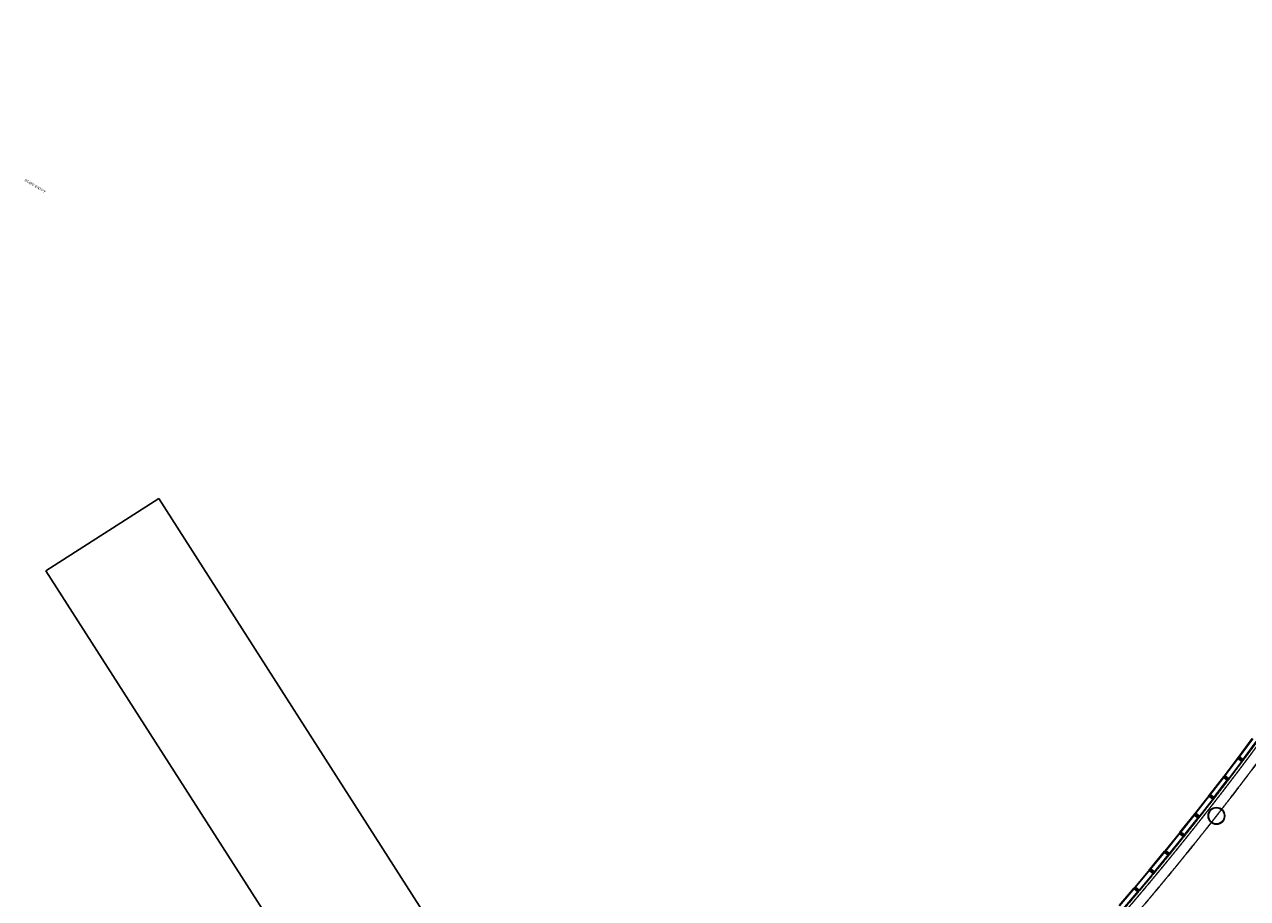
# Model space of a CAD drawing. Header units: millimetres. Extents: x 98667 to 994031, y -2704 to 533009.
# Tile 182 of 256: x 529753 to 603015, y 378778 to 431122. Entities that reach past the tile are written whole.
import ezdxf

# ---------------------------------------------------------------- set-up
doc = ezdxf.new("R2010")
doc.units = ezdxf.units.MM
for name, pattern in [('AP03000E0$0$CENTER', [50.8, 31.75, -6.35, 6.35, -6.35]), ('AP03000E0$0$HIDDEN', [9.525, 6.35, -3.175]), ('AP03000E0$0$HIDDENX2', [19.05, 12.7, -6.35]), ('sp00000g0$0$CENTER', [50.8, 31.75, -6.35, 6.35, -6.35])]:
    doc.linetypes.add(name, pattern=pattern)
for name, color, linetype in [('A-COL ENCLOUSER INNER', 1, 'Continuous'), ('A-COL ENCLOUSER OUTER', 6, 'Continuous'), ('A-XREF', 7, 'Continuous'), ('sp00000g0$0$S-GRID', 1, 'sp00000g0$0$CENTER')]:
    doc.layers.add(name, color=color, linetype=linetype)
for name, color, linetype, lineweight in [('AP03000E0$0$A-FLOR-EDGE', 1, 'AP03000E0$0$HIDDENX2', 15), ('AP03000E0$0$A-GLAZ-FULL-EXTR', 2, 'Continuous', 20), ('AP03000E0$0$A-GLAZ-MULL-EXTR', 3, 'Continuous', 35), ('AP03000E0$0$A-WALL-FNSH', 1, 'Continuous', 15)]:
    doc.layers.add(name, color=color, linetype=linetype, lineweight=lineweight)
doc.layers.add('AP03000E0$0$A-Slab Edge Guide', color=55, linetype='Continuous', lineweight=15, plot=False)
doc.styles.get("Standard").update_dxf_attribs({"font": 'arial.ttf'})

msp = doc.modelspace()

# ---------------------------------------------------------------- linework, layer by layer
at = {"color": 251, "linetype": 'AP03000E0$0$CENTER'}
for p, q in [((602698, 387055), (602458, 387235)), ((601835, 385916), (601596, 386098)), ((600963, 384785), (600726, 384969)), ((600082, 383660), (599847, 383846)), ((599192, 382542), (598959, 382730)), ((598294, 381432), (598061, 381622)), ((597387, 380329), (597156, 380520)), ((596470, 379232), (596241, 379426))]:
    msp.add_line(p, q, dxfattribs=at)
at = {"layer": 'A-COL ENCLOUSER INNER', "color": 251}
for radius in [494, 485]:
    msp.add_circle((601153, 383729), radius, dxfattribs=at)
at = {"layer": 'A-COL ENCLOUSER OUTER', "color": 251}
msp.add_circle((601153, 383729), 500, dxfattribs=at)
at = {"layer": 'A-XREF', "color": 251}
for p, q in [((531024, 398411), (537797, 402743)), ((537797, 402743), (568936, 354052)), ((550245, 368426), (531024, 398411))]:
    msp.add_line(p, q, dxfattribs=at)
at = {"layer": 'AP03000E0$0$A-FLOR-EDGE', "color": 251, "linetype": 'AP03000E0$0$HIDDEN'}
msp.add_arc((459073, 495000), 179716, 311, 11.47253, dxfattribs=at)
at = {"layer": 'AP03000E0$0$A-GLAZ-FULL-EXTR', "color": 251}
for p, q in [((602468, 387249), (603300, 388364)), ((603309, 388357), (602478, 387242)), ((602488, 387235), (603319, 388350)), ((603324, 388347), (602492, 387231)), ((602709, 387070), (603540, 388185)), ((602447, 387221), (601607, 386112)), ((601617, 386105), (602457, 387214)), ((602466, 387207), (601626, 386098)), ((601631, 386094), (602471, 387203)), ((602686, 387040), (601846, 385931)), ((602446, 387199), (602455, 387192)), ((602457, 387214), (602447, 387221)), ((602452, 387202), (602448, 387198)), ((602448, 387198), (602453, 387194)), ((602457, 387214), (602450, 387204)), ((602450, 387204), (602459, 387197)), ((602457, 387199), (602452, 387202)), ((602453, 387194), (602457, 387199)), ((602466, 387207), (602457, 387214)), ((602459, 387197), (602466, 387207)), ((602471, 387203), (602466, 387207)), ((602478, 387242), (602468, 387249)), ((602478, 387242), (602485, 387252)), ((602488, 387235), (602478, 387242)), ((602485, 387252), (602495, 387244)), ((602487, 387250), (602491, 387255)), ((602492, 387246), (602487, 387250)), ((602495, 387244), (602488, 387235)), ((602492, 387231), (602488, 387235)), ((602489, 387256), (602498, 387249)), ((602491, 387255), (602496, 387251)), ((602496, 387251), (602492, 387246)), ((601607, 386112), (601617, 386105)), ((601617, 386105), (601624, 386115)), ((601626, 386098), (601617, 386105)), ((601624, 386115), (601633, 386107)), ((601626, 386113), (601630, 386118)), ((601631, 386109), (601626, 386113)), ((601633, 386107), (601626, 386098)), ((601626, 386098), (601631, 386094)), ((601627, 386119), (601637, 386112)), ((601630, 386118), (601635, 386114)), ((601635, 386114), (601631, 386109)), ((600737, 384983), (601586, 386085)), ((601595, 386077), (600746, 384975)), ((600756, 384968), (601605, 386070)), ((601610, 386066), (600761, 384964)), ((600974, 384799), (601823, 385901)), ((601584, 386063), (601594, 386056)), ((601586, 386085), (601595, 386077)), ((601590, 386066), (601587, 386061)), ((601587, 386061), (601591, 386057)), ((601595, 386077), (601588, 386068)), ((601588, 386068), (601597, 386060)), ((601595, 386062), (601590, 386066)), ((601591, 386057), (601595, 386062)), ((601605, 386070), (601595, 386077)), ((601597, 386060), (601605, 386070)), ((601605, 386070), (601610, 386066)), ((600715, 384955), (599858, 383860)), ((599867, 383852), (600725, 384947)), ((600734, 384940), (599876, 383845)), ((599881, 383841), (600739, 384936)), ((600951, 384770), (600094, 383675)), ((600714, 384933), (600723, 384926)), ((600725, 384947), (600715, 384955)), ((600720, 384936), (600716, 384931)), ((600716, 384931), (600721, 384928)), ((600725, 384947), (600717, 384938)), ((600717, 384938), (600727, 384931)), ((600724, 384932), (600720, 384936)), ((600721, 384928), (600724, 384932)), ((600734, 384940), (600725, 384947)), ((600727, 384931), (600734, 384940)), ((600739, 384936), (600734, 384940)), ((600746, 384975), (600737, 384983)), ((600746, 384975), (600754, 384985)), ((600756, 384968), (600746, 384975)), ((600754, 384985), (600763, 384977)), ((600756, 384983), (600760, 384988)), ((600761, 384979), (600756, 384983)), ((600763, 384977), (600756, 384968)), ((600761, 384964), (600756, 384968)), ((600757, 384989), (600767, 384982)), ((600760, 384988), (600764, 384984)), ((600764, 384984), (600761, 384979)), ((598969, 382744), (599836, 383832)), ((599845, 383825), (598979, 382736)), ((598988, 382729), (599855, 383817)), ((599859, 383814), (598993, 382725)), ((599204, 382557), (600071, 383645)), ((599834, 383811), (599843, 383803)), ((599836, 383832), (599845, 383825)), ((599840, 383813), (599836, 383809)), ((599836, 383809), (599841, 383805)), ((599845, 383825), (599838, 383815)), ((599838, 383815), (599847, 383808)), ((599845, 383810), (599840, 383813)), ((599841, 383805), (599845, 383810)), ((599855, 383817), (599845, 383825)), ((599847, 383808), (599855, 383817)), ((599855, 383817), (599859, 383814)), ((599858, 383860), (599867, 383852)), ((599867, 383852), (599874, 383862)), ((599876, 383845), (599867, 383852)), ((599874, 383862), (599884, 383854)), ((599884, 383854), (599876, 383845)), ((599876, 383845), (599881, 383841)), ((599877, 383860), (599880, 383865)), ((599882, 383856), (599877, 383860)), ((599878, 383866), (599888, 383859)), ((599880, 383865), (599885, 383861)), ((599885, 383861), (599882, 383856)), ((598948, 382717), (598073, 381635)), ((598082, 381628), (598957, 382709)), ((598966, 382701), (598091, 381620)), ((598096, 381616), (598971, 382698)), ((599181, 382528), (598306, 381446)), ((598946, 382695), (598955, 382687)), ((598957, 382709), (598948, 382717)), ((598952, 382698), (598948, 382693)), ((598948, 382693), (598953, 382689)), ((598957, 382709), (598949, 382700)), ((598949, 382700), (598959, 382692)), ((598956, 382694), (598952, 382698)), ((598953, 382689), (598956, 382694)), ((598966, 382701), (598957, 382709)), ((598959, 382692), (598966, 382701)), ((598971, 382698), (598966, 382701)), ((598979, 382736), (598969, 382744)), ((598979, 382736), (598986, 382746)), ((598988, 382729), (598979, 382736)), ((598986, 382746), (598996, 382738)), ((598996, 382738), (598988, 382729)), ((598993, 382725), (598988, 382729)), ((598989, 382744), (598992, 382749)), ((598993, 382740), (598989, 382744)), ((598990, 382750), (598999, 382743)), ((598992, 382749), (598997, 382745)), ((598997, 382745), (598993, 382740)), ((597167, 380534), (598050, 381608)), ((598060, 381600), (597176, 380526)), ((597185, 380518), (598069, 381593)), ((598074, 381589), (597190, 380514)), ((597398, 380343), (598282, 381417)), ((598048, 381586), (598057, 381579)), ((598050, 381608), (598060, 381600)), ((598054, 381589), (598051, 381585)), ((598051, 381585), (598055, 381581)), ((598060, 381600), (598052, 381591)), ((598052, 381591), (598061, 381583)), ((598059, 381585), (598054, 381589)), ((598055, 381581), (598059, 381585)), ((598069, 381593), (598060, 381600)), ((598061, 381583), (598069, 381593)), ((598069, 381593), (598074, 381589)), ((598073, 381635), (598082, 381628)), ((598082, 381628), (598089, 381637)), ((598091, 381620), (598082, 381628)), ((598089, 381637), (598099, 381629)), ((598099, 381629), (598091, 381620)), ((598091, 381620), (598096, 381616)), ((598092, 381635), (598095, 381640)), ((598096, 381631), (598092, 381635)), ((598093, 381642), (598102, 381634)), ((598095, 381640), (598100, 381636)), ((598100, 381636), (598096, 381631)), ((597144, 380507), (596252, 379439)), ((596262, 379431), (597154, 380499)), ((597163, 380491), (596271, 379424)), ((596275, 379420), (597167, 380487)), ((597375, 380314), (596482, 379247)), ((597142, 380485), (597151, 380477)), ((597154, 380499), (597144, 380507)), ((597148, 380488), (597144, 380483)), ((597144, 380483), (597149, 380479)), ((597154, 380499), (597146, 380490)), ((597146, 380490), (597155, 380482)), ((597153, 380484), (597148, 380488)), ((597149, 380479), (597153, 380484)), ((597163, 380491), (597154, 380499)), ((597155, 380482), (597163, 380491)), ((597167, 380487), (597163, 380491)), ((597176, 380526), (597167, 380534)), ((597176, 380526), (597184, 380535)), ((597185, 380518), (597176, 380526)), ((597184, 380535), (597193, 380528)), ((597193, 380528), (597185, 380518)), ((597190, 380514), (597185, 380518)), ((597186, 380533), (597190, 380538)), ((597191, 380529), (597186, 380533)), ((597187, 380540), (597197, 380532)), ((597190, 380538), (597194, 380534)), ((597194, 380534), (597191, 380529)), ((595329, 378352), (596230, 379412)), ((596239, 379405), (595338, 378344)), ((595347, 378337), (596248, 379397)), ((596253, 379393), (595352, 378333)), ((595558, 378158), (596458, 379218)), ((596227, 379391), (596236, 379383)), ((596230, 379412), (596239, 379405)), ((596233, 379394), (596230, 379389)), ((596230, 379389), (596234, 379385)), ((596239, 379405), (596231, 379395)), ((596231, 379395), (596240, 379388)), ((596238, 379390), (596233, 379394)), ((596234, 379385), (596238, 379390)), ((596248, 379397), (596239, 379405)), ((596240, 379388), (596248, 379397)), ((596248, 379397), (596253, 379393)), ((596252, 379439), (596262, 379431)), ((596262, 379431), (596269, 379441)), ((596271, 379424), (596262, 379431)), ((596269, 379441), (596278, 379433)), ((596278, 379433), (596271, 379424)), ((596271, 379424), (596275, 379420)), ((596272, 379439), (596275, 379443)), ((596276, 379435), (596272, 379439)), ((596273, 379445), (596282, 379438)), ((596275, 379443), (596280, 379440)), ((596280, 379440), (596276, 379435))]:
    msp.add_line(p, q, dxfattribs=at)
at = {"layer": 'AP03000E0$0$A-GLAZ-FULL-EXTR', "color": 251, "linetype": 'Continuous'}
for p, q in [((602457, 387214), (602450, 387204)), ((602451, 387206), (602461, 387199)), ((602460, 387212), (602452, 387202)), ((602453, 387209), (602463, 387202)), ((602455, 387211), (602464, 387204)), ((602462, 387210), (602455, 387200)), ((602465, 387208), (602458, 387198)), ((602479, 387243), (602494, 387243)), ((602481, 387246), (602492, 387246)), ((602481, 387240), (602481, 387246)), ((602481, 387240), (602491, 387240)), ((602483, 387249), (602488, 387249)), ((602484, 387237), (602484, 387250)), ((602485, 387237), (602489, 387237)), ((602487, 387235), (602487, 387250)), ((602490, 387239), (602490, 387248)), ((602494, 387243), (602494, 387245)), ((601617, 386106), (601626, 386098)), ((601625, 386114), (601618, 386104)), ((601619, 386108), (601628, 386101)), ((601628, 386112), (601621, 386102)), ((601621, 386111), (601630, 386103)), ((601623, 386113), (601632, 386106)), ((601630, 386110), (601623, 386100)), ((601633, 386108), (601626, 386098)), ((601589, 386069), (601604, 386069)), ((601590, 386066), (601590, 386071)), ((601591, 386072), (601602, 386072)), ((601591, 386066), (601601, 386065)), ((601593, 386064), (601593, 386075)), ((601594, 386075), (601598, 386075)), ((601595, 386062), (601599, 386062)), ((601597, 386061), (601597, 386076)), ((601600, 386063), (601600, 386074)), ((601603, 386067), (601603, 386071)), ((600718, 384939), (600727, 384931)), ((600726, 384947), (600719, 384937)), ((600720, 384941), (600729, 384934)), ((600728, 384945), (600721, 384935)), ((600722, 384944), (600731, 384936)), ((600724, 384946), (600733, 384939)), ((600731, 384943), (600724, 384933)), ((600733, 384941), (600726, 384931)), ((600747, 384977), (600763, 384977)), ((600748, 384974), (600748, 384977)), ((600748, 384974), (600760, 384974)), ((600750, 384980), (600760, 384980)), ((600751, 384972), (600751, 384981)), ((600752, 384983), (600756, 384983)), ((600753, 384970), (600758, 384970)), ((600754, 384969), (600754, 384984)), ((600757, 384970), (600757, 384982)), ((600760, 384974), (600760, 384980)), ((599838, 383815), (599853, 383815)), ((599838, 383815), (599838, 383815)), ((599840, 383818), (599853, 383818)), ((599841, 383813), (599841, 383820)), ((599842, 383812), (599850, 383812)), ((599843, 383822), (599849, 383822)), ((599844, 383810), (599844, 383824)), ((599846, 383809), (599848, 383809)), ((599847, 383808), (599847, 383823)), ((599851, 383812), (599851, 383820)), ((599854, 383816), (599854, 383818)), ((599868, 383854), (599878, 383847)), ((599877, 383860), (599869, 383851)), ((599870, 383856), (599880, 383849)), ((599872, 383859), (599882, 383852)), ((599879, 383858), (599872, 383849)), ((599874, 383861), (599884, 383854)), ((599882, 383856), (599874, 383847)), ((598957, 382709), (598950, 382699)), ((598950, 382700), (598959, 382693)), ((598960, 382707), (598952, 382697)), ((598952, 382703), (598961, 382695)), ((598954, 382705), (598963, 382698)), ((598962, 382705), (598955, 382695)), ((598956, 382708), (598965, 382700)), ((598965, 382703), (598957, 382693)), ((598979, 382736), (598979, 382737)), ((598979, 382736), (598994, 382736)), ((598981, 382739), (598995, 382739)), ((598983, 382733), (598983, 382741)), ((598983, 382733), (598991, 382733)), ((598984, 382742), (598991, 382742)), ((598986, 382746), (598987, 382746)), ((598986, 382731), (598986, 382745)), ((598987, 382730), (598989, 382730)), ((598989, 382730), (598989, 382744)), ((598992, 382734), (598992, 382741)), ((598995, 382738), (598995, 382739)), ((598053, 381591), (598067, 381590)), ((598054, 381594), (598068, 381594)), ((598054, 381589), (598054, 381593)), ((598057, 381597), (598064, 381597)), ((598057, 381587), (598057, 381597)), ((598057, 381587), (598064, 381587)), ((598059, 381600), (598060, 381600)), ((598060, 381584), (598060, 381600)), ((598060, 381584), (598062, 381584)), ((598063, 381586), (598064, 381597)), ((598067, 381590), (598067, 381595)), ((598091, 381636), (598083, 381626)), ((598083, 381629), (598092, 381622)), ((598085, 381632), (598094, 381624)), ((598093, 381634), (598086, 381624)), ((598087, 381634), (598096, 381626)), ((598096, 381632), (598088, 381622)), ((598089, 381636), (598098, 381629)), ((598098, 381630), (598091, 381620)), ((597156, 380497), (597148, 380488)), ((597148, 380492), (597157, 380484)), ((597158, 380495), (597150, 380486)), ((597150, 380494), (597159, 380487)), ((597152, 380497), (597161, 380489)), ((597161, 380493), (597153, 380484)), ((597176, 380525), (597176, 380526)), ((597177, 380527), (597193, 380527)), ((597178, 380524), (597190, 380524)), ((597180, 380530), (597189, 380530)), ((597180, 380523), (597180, 380530)), ((597182, 380534), (597186, 380534)), ((597182, 380521), (597187, 380521)), ((597183, 380520), (597183, 380534)), ((597186, 380519), (597186, 380533)), ((597189, 380523), (597189, 380531)), ((597192, 380527), (597192, 380528)), ((596232, 379395), (596232, 379397)), ((596232, 379394), (596246, 379394)), ((596233, 379398), (596247, 379398)), ((596235, 379392), (596235, 379400)), ((596236, 379401), (596243, 379401)), ((596236, 379391), (596243, 379391)), ((596238, 379404), (596240, 379404)), ((596238, 379389), (596238, 379404)), ((596240, 379388), (596241, 379388)), ((596242, 379389), (596242, 379402)), ((596245, 379393), (596245, 379400)), ((596248, 379397), (596248, 379397)), ((596270, 379440), (596262, 379431)), ((596262, 379432), (596271, 379424)), ((596264, 379435), (596273, 379427)), ((596272, 379438), (596265, 379429)), ((596266, 379437), (596275, 379429)), ((596275, 379436), (596267, 379427)), ((596268, 379439), (596277, 379432)), ((596277, 379434), (596269, 379425))]:
    msp.add_line(p, q, dxfattribs=at)
at = {"layer": 'AP03000E0$0$A-GLAZ-MULL-EXTR', "color": 251}
for p, q in [((602462, 387191), (602446, 387169)), ((602446, 387169), (602453, 387170)), ((602450, 387225), (602453, 387229)), ((602478, 387204), (602450, 387225)), ((602453, 387229), (602485, 387205)), ((602453, 387170), (602478, 387204)), ((602453, 387170), (602466, 387188)), ((602457, 387167), (602453, 387170)), ((602665, 387011), (602457, 387167)), ((602482, 387201), (602458, 387169)), ((602458, 387169), (602504, 387135)), ((602462, 387241), (602465, 387245)), ((602494, 387217), (602462, 387241)), ((602466, 387188), (602462, 387191)), ((602465, 387245), (602493, 387224)), ((602472, 387187), (602494, 387217)), ((602474, 387186), (602472, 387187)), ((602500, 387219), (602474, 387186)), ((602485, 387205), (602482, 387201)), ((602493, 387224), (602519, 387258)), ((602521, 387253), (602497, 387221)), ((602497, 387221), (602500, 387219)), ((602501, 387243), (602518, 387265)), ((602505, 387240), (602501, 387243)), ((602504, 387135), (602664, 387015)), ((602519, 387258), (602505, 387240)), ((602518, 387265), (602519, 387258)), ((602519, 387258), (602523, 387255)), ((602567, 387218), (602521, 387253)), ((602523, 387255), (602731, 387099)), ((602726, 387098), (602567, 387218)), ((602664, 387015), (602689, 387049)), ((602692, 387047), (602665, 387011)), ((602674, 387033), (602699, 387066)), ((602676, 387031), (602674, 387033)), ((602698, 387061), (602676, 387031)), ((602689, 387049), (602692, 387047)), ((602701, 387059), (602698, 387061)), ((602699, 387066), (602701, 387065)), ((602731, 387099), (602701, 387059)), ((602701, 387065), (602726, 387098)), ((601592, 386092), (601589, 386089)), ((601624, 386068), (601592, 386092)), ((601604, 386108), (601601, 386104)), ((601601, 386104), (601633, 386080)), ((601632, 386087), (601604, 386108)), ((601623, 386062), (601648, 386096)), ((601646, 386098), (601624, 386068)), ((601658, 386121), (601632, 386087)), ((601636, 386084), (601660, 386115)), ((601640, 386106), (601657, 386128)), ((601644, 386103), (601640, 386106)), ((601658, 386121), (601644, 386103)), ((601648, 386096), (601646, 386098)), ((601657, 386128), (601658, 386121)), ((601662, 386118), (601658, 386121)), ((601660, 386115), (601705, 386081)), ((601868, 385960), (601662, 386118)), ((601601, 386054), (601584, 386033)), ((601584, 386033), (601591, 386033)), ((601589, 386089), (601617, 386067)), ((601617, 386067), (601591, 386033)), ((601591, 386033), (601604, 386051)), ((601591, 386033), (601595, 386030)), ((601595, 386030), (601801, 385873)), ((601597, 386033), (601621, 386064)), ((601642, 385998), (601597, 386033)), ((601604, 386051), (601601, 386054)), ((601621, 386064), (601623, 386062)), ((601633, 386080), (601636, 386084)), ((601801, 385877), (601642, 385998)), ((601705, 386081), (601864, 385959)), ((601801, 385873), (601832, 385912)), ((601826, 385910), (601801, 385877)), ((601849, 385945), (601824, 385912)), ((601824, 385912), (601826, 385910)), ((601829, 385914), (601852, 385944)), ((601832, 385912), (601829, 385914)), ((601864, 385959), (601838, 385926)), ((601838, 385926), (601841, 385924)), ((601841, 385924), (601868, 385960)), ((601852, 385944), (601849, 385945)), ((600730, 384925), (600713, 384903)), ((600713, 384903), (600720, 384904)), ((600721, 384963), (600718, 384959)), ((600718, 384959), (600746, 384937)), ((600746, 384937), (600720, 384904)), ((600720, 384904), (600734, 384922)), ((600720, 384904), (600724, 384901)), ((600753, 384938), (600721, 384963)), ((600724, 384901), (600929, 384741)), ((600726, 384903), (600750, 384934)), ((600771, 384868), (600726, 384903)), ((600734, 384922), (600730, 384925)), ((600734, 384979), (600731, 384975)), ((600731, 384975), (600762, 384950)), ((600761, 384957), (600734, 384979)), ((600750, 384934), (600752, 384932)), ((600752, 384932), (600778, 384966)), ((600776, 384967), (600753, 384938)), ((600787, 384991), (600761, 384957)), ((600762, 384950), (600765, 384954)), ((600765, 384954), (600790, 384985)), ((600770, 384976), (600787, 384998)), ((600774, 384973), (600770, 384976)), ((600929, 384745), (600771, 384868)), ((600787, 384991), (600774, 384973)), ((600778, 384966), (600776, 384967)), ((600787, 384998), (600787, 384991)), ((600791, 384988), (600787, 384991)), ((600790, 384985), (600835, 384950)), ((600997, 384828), (600791, 384988)), ((600835, 384950), (600992, 384828)), ((600929, 384741), (600960, 384781)), ((600954, 384779), (600929, 384745)), ((600978, 384814), (600952, 384780)), ((600952, 384780), (600954, 384779)), ((600958, 384783), (600980, 384812)), ((600960, 384781), (600958, 384783)), ((600992, 384828), (600967, 384794)), ((600967, 384794), (600969, 384793)), ((600969, 384793), (600997, 384828)), ((600980, 384812), (600978, 384814)), ((599850, 383802), (599833, 383780)), ((599833, 383780), (599840, 383781)), ((599839, 383836), (599842, 383840)), ((599866, 383814), (599839, 383836)), ((599840, 383781), (599866, 383814)), ((599840, 383781), (599854, 383799)), ((599844, 383778), (599840, 383781)), ((599842, 383840), (599873, 383815)), ((600048, 383617), (599844, 383778)), ((599870, 383811), (599846, 383780)), ((599846, 383780), (599891, 383745)), ((599854, 383799), (599850, 383802)), ((599851, 383852), (599854, 383856)), ((599883, 383827), (599851, 383852)), ((599854, 383856), (599882, 383834)), ((599860, 383798), (599883, 383827)), ((599862, 383796), (599860, 383798)), ((599888, 383829), (599862, 383796)), ((599873, 383815), (599870, 383811)), ((599882, 383834), (599908, 383867)), ((599910, 383862), (599886, 383831)), ((599886, 383831), (599888, 383829)), ((599890, 383853), (599907, 383874)), ((599894, 383850), (599890, 383853)), ((599891, 383745), (600048, 383621)), ((599908, 383867), (599894, 383850)), ((599907, 383874), (599908, 383867)), ((599908, 383867), (599912, 383864)), ((599955, 383827), (599910, 383862)), ((599912, 383864), (600116, 383703)), ((600112, 383703), (599955, 383827)), ((600048, 383621), (600074, 383654)), ((600076, 383652), (600048, 383617)), ((600058, 383639), (600084, 383672)), ((600060, 383637), (600058, 383639)), ((600083, 383666), (600060, 383637)), ((600074, 383654), (600076, 383652)), ((600085, 383664), (600083, 383666)), ((600084, 383672), (600086, 383670)), ((600116, 383703), (600085, 383664)), ((600086, 383670), (600112, 383703)), ((598962, 382686), (598944, 382665)), ((598944, 382665), (598951, 382665)), ((598954, 382724), (598951, 382720)), ((598951, 382720), (598978, 382699)), ((598978, 382699), (598951, 382665)), ((598951, 382665), (598965, 382683)), ((598951, 382665), (598955, 382662)), ((598985, 382699), (598954, 382724)), ((598955, 382662), (599158, 382500)), ((598957, 382665), (598982, 382695)), ((599002, 382629), (598957, 382665)), ((598965, 382683), (598962, 382686)), ((598966, 382740), (598963, 382736)), ((598963, 382736), (598994, 382711)), ((598994, 382718), (598966, 382740)), ((598982, 382695), (598984, 382694)), ((598984, 382694), (599011, 382726)), ((599008, 382728), (598985, 382699)), ((599020, 382751), (598994, 382718)), ((598994, 382711), (598998, 382715)), ((598998, 382715), (599022, 382746)), ((599002, 382737), (599019, 382758)), ((599006, 382734), (599002, 382737)), ((599158, 382504), (599002, 382629)), ((599020, 382751), (599006, 382734)), ((599011, 382726), (599008, 382728)), ((599019, 382758), (599020, 382751)), ((599024, 382748), (599020, 382751)), ((599022, 382746), (599067, 382710)), ((599227, 382585), (599024, 382748)), ((599067, 382710), (599223, 382585)), ((599158, 382500), (599189, 382538)), ((599184, 382536), (599158, 382504)), ((599208, 382571), (599182, 382538)), ((599182, 382538), (599184, 382536)), ((599187, 382540), (599210, 382569)), ((599189, 382538), (599187, 382540)), ((599223, 382585), (599196, 382552)), ((599196, 382552), (599199, 382550)), ((599199, 382550), (599227, 382585)), ((599210, 382569), (599208, 382571)), ((598064, 381577), (598047, 381556)), ((598047, 381556), (598054, 381557)), ((598057, 381616), (598054, 381612)), ((598054, 381612), (598081, 381590)), ((598081, 381590), (598054, 381557)), ((598054, 381557), (598068, 381574)), ((598054, 381557), (598058, 381554)), ((598088, 381590), (598057, 381616)), ((598058, 381554), (598259, 381389)), ((598060, 381556), (598085, 381587)), ((598104, 381520), (598060, 381556)), ((598068, 381574), (598064, 381577)), ((598069, 381631), (598066, 381627)), ((598066, 381627), (598097, 381602)), ((598096, 381609), (598069, 381631)), ((598085, 381587), (598087, 381585)), ((598087, 381585), (598113, 381617)), ((598111, 381619), (598088, 381590)), ((598123, 381642), (598096, 381609)), ((598097, 381602), (598100, 381606)), ((598100, 381606), (598125, 381637)), ((598259, 381393), (598104, 381520)), ((598105, 381628), (598123, 381649)), ((598109, 381625), (598105, 381628)), ((598123, 381642), (598109, 381625)), ((598113, 381617), (598111, 381619)), ((598123, 381649), (598123, 381642)), ((598127, 381639), (598123, 381642)), ((598125, 381637), (598169, 381600)), ((598329, 381475), (598127, 381639)), ((598169, 381600), (598324, 381474)), ((598259, 381389), (598291, 381428)), ((598285, 381426), (598259, 381393)), ((598309, 381460), (598283, 381428)), ((598283, 381428), (598285, 381426)), ((598288, 381430), (598312, 381459)), ((598291, 381428), (598288, 381430)), ((598324, 381474), (598298, 381442)), ((598298, 381442), (598300, 381440)), ((598300, 381440), (598329, 381475)), ((598312, 381459), (598309, 381460)), ((597158, 380476), (597140, 380455)), ((597140, 380455), (597147, 380455)), ((597147, 380455), (597175, 380488)), ((597147, 380455), (597162, 380473)), ((597151, 380452), (597147, 380455)), ((597148, 380510), (597151, 380514)), ((597175, 380488), (597148, 380510)), ((597151, 380514), (597182, 380489)), ((597351, 380286), (597151, 380452)), ((597178, 380485), (597153, 380454)), ((597153, 380454), (597197, 380418)), ((597162, 380473), (597158, 380476)), ((597160, 380526), (597164, 380530)), ((597191, 380500), (597160, 380526)), ((597164, 380530), (597191, 380507)), ((597168, 380472), (597191, 380500)), ((597170, 380470), (597168, 380472)), ((597197, 380502), (597170, 380470)), ((597182, 380489), (597178, 380485)), ((597191, 380507), (597218, 380540)), ((597220, 380535), (597194, 380504)), ((597194, 380504), (597197, 380502)), ((597197, 380418), (597351, 380290)), ((597199, 380526), (597217, 380547)), ((597203, 380523), (597199, 380526)), ((597218, 380540), (597203, 380523)), ((597217, 380547), (597218, 380540)), ((597218, 380540), (597221, 380537)), ((597263, 380498), (597220, 380535)), ((597221, 380537), (597422, 380371)), ((597417, 380371), (597263, 380498)), ((597351, 380290), (597378, 380323)), ((597380, 380321), (597351, 380286)), ((597362, 380308), (597388, 380340)), ((597364, 380306), (597362, 380308)), ((597387, 380334), (597364, 380306)), ((597378, 380323), (597380, 380321)), ((597390, 380332), (597387, 380334)), ((597388, 380340), (597391, 380338)), ((597422, 380371), (597390, 380332)), ((597391, 380338), (597417, 380371)), ((596243, 379382), (596225, 379361)), ((596225, 379361), (596232, 379361)), ((596232, 379361), (596260, 379394)), ((596232, 379361), (596247, 379378)), ((596236, 379358), (596232, 379361)), ((596233, 379416), (596236, 379420)), ((596260, 379394), (596233, 379416)), ((596236, 379420), (596267, 379394)), ((596435, 379190), (596236, 379358)), ((596264, 379390), (596238, 379360)), ((596238, 379360), (596282, 379324)), ((596247, 379378), (596243, 379382)), ((596246, 379432), (596249, 379435)), ((596276, 379406), (596246, 379432)), ((596249, 379435), (596276, 379413)), ((596253, 379377), (596276, 379406)), ((596255, 379376), (596253, 379377)), ((596282, 379408), (596255, 379376)), ((596267, 379394), (596264, 379390)), ((596276, 379413), (596303, 379445)), ((596305, 379440), (596280, 379410)), ((596280, 379410), (596282, 379408)), ((596282, 379324), (596435, 379195)), ((596285, 379431), (596303, 379452)), ((596289, 379428), (596285, 379431)), ((596303, 379445), (596289, 379428)), ((596303, 379452), (596303, 379445)), ((596303, 379445), (596307, 379442)), ((596349, 379403), (596305, 379440)), ((596307, 379442), (596506, 379275)), ((596502, 379274), (596349, 379403)), ((596435, 379195), (596462, 379227)), ((596464, 379225), (596435, 379190)), ((596445, 379212), (596472, 379244)), ((596448, 379210), (596445, 379212)), ((596471, 379238), (596448, 379210)), ((596462, 379227), (596464, 379225)), ((596474, 379236), (596471, 379238)), ((596472, 379244), (596475, 379242)), ((596506, 379275), (596474, 379236)), ((596475, 379242), (596502, 379274))]:
    msp.add_line(p, q, dxfattribs=at)
at = {"layer": 'AP03000E0$0$A-GLAZ-MULL-EXTR', "color": 251, "linetype": 'Continuous'}
for p, q in [((602463, 387191), (602447, 387169)), ((602447, 387171), (602449, 387170)), ((602449, 387174), (602453, 387171)), ((602465, 387189), (602451, 387170)), ((602451, 387176), (602455, 387173)), ((602453, 387179), (602457, 387176)), ((602455, 387181), (602459, 387178)), ((602457, 387184), (602461, 387181)), ((602459, 387186), (602463, 387183)), ((602461, 387189), (602465, 387186)), ((602518, 387264), (602502, 387242)), ((602503, 387245), (602507, 387242)), ((602504, 387247), (602508, 387244)), ((602519, 387259), (602505, 387241)), ((602506, 387250), (602510, 387247)), ((602508, 387252), (602512, 387249)), ((602510, 387255), (602514, 387252)), ((602512, 387257), (602516, 387254)), ((602514, 387260), (602518, 387257)), ((602516, 387262), (602518, 387261)), ((601640, 386106), (601646, 386106)), ((601642, 386109), (601649, 386109)), ((601642, 386104), (601642, 386109)), ((601645, 386105), (601646, 386113)), ((601645, 386112), (601651, 386112)), ((601647, 386115), (601653, 386115)), ((601649, 386119), (601656, 386118)), ((601649, 386109), (601649, 386117)), ((601652, 386122), (601658, 386122)), ((601652, 386113), (601652, 386122)), ((601654, 386125), (601657, 386125)), ((601655, 386118), (601655, 386126)), ((601584, 386033), (601587, 386033)), ((601585, 386033), (601585, 386034)), ((601587, 386036), (601593, 386036)), ((601588, 386033), (601588, 386038)), ((601589, 386039), (601595, 386039)), ((601591, 386043), (601598, 386043)), ((601591, 386034), (601591, 386042)), ((601594, 386046), (601600, 386046)), ((601594, 386038), (601594, 386046)), ((601596, 386049), (601603, 386049)), ((601598, 386042), (601598, 386051)), ((601599, 386052), (601604, 386052)), ((601601, 386047), (601601, 386054)), ((601604, 386051), (601604, 386052)), ((600713, 384903), (600713, 384904)), ((600713, 384903), (600715, 384903)), ((600716, 384906), (600722, 384906)), ((600717, 384903), (600717, 384908)), ((600718, 384909), (600724, 384909)), ((600720, 384913), (600727, 384913)), ((600720, 384904), (600720, 384912)), ((600723, 384916), (600729, 384916)), ((600723, 384908), (600723, 384916)), ((600725, 384919), (600732, 384919)), ((600726, 384912), (600726, 384920)), ((600728, 384922), (600733, 384922)), ((600729, 384916), (600729, 384924)), ((600733, 384920), (600733, 384922)), ((600770, 384976), (600776, 384976)), ((600771, 384975), (600771, 384978)), ((600772, 384979), (600778, 384979)), ((600774, 384973), (600774, 384982)), ((600775, 384982), (600781, 384982)), ((600777, 384978), (600777, 384986)), ((600777, 384985), (600783, 384985)), ((600779, 384989), (600786, 384989)), ((600780, 384982), (600780, 384990)), ((600782, 384992), (600787, 384992)), ((600784, 384995), (600787, 384995)), ((600784, 384986), (600784, 384994)), ((600787, 384990), (600787, 384995)), ((599833, 383780), (599833, 383780)), ((599835, 383783), (599838, 383781)), ((599852, 383801), (599836, 383781)), ((599837, 383785), (599841, 383782)), ((599839, 383788), (599843, 383785)), ((599841, 383790), (599845, 383787)), ((599843, 383793), (599847, 383790)), ((599845, 383795), (599849, 383792)), ((599847, 383798), (599851, 383795)), ((599849, 383800), (599853, 383797)), ((599908, 383871), (599892, 383851)), ((599892, 383855), (599896, 383852)), ((599894, 383858), (599898, 383854)), ((599896, 383860), (599900, 383857)), ((599898, 383863), (599902, 383859)), ((599900, 383865), (599904, 383862)), ((599902, 383868), (599906, 383864)), ((599904, 383870), (599908, 383867)), ((599906, 383873), (599908, 383871)), ((598945, 382666), (598952, 382666)), ((598945, 382665), (598945, 382666)), ((598948, 382669), (598954, 382669)), ((598949, 382665), (598949, 382670)), ((598950, 382672), (598957, 382672)), ((598952, 382666), (598952, 382674)), ((598953, 382675), (598959, 382675)), ((598955, 382678), (598962, 382678)), ((598955, 382670), (598955, 382678)), ((598958, 382674), (598958, 382682)), ((598958, 382681), (598964, 382681)), ((598960, 382685), (598963, 382685)), ((598961, 382678), (598961, 382686)), ((598964, 382682), (598964, 382684)), ((599003, 382736), (599003, 382737)), ((599004, 382738), (599010, 382738)), ((599004, 382735), (599007, 382735)), ((599006, 382742), (599013, 382742)), ((599006, 382734), (599006, 382741)), ((599009, 382745), (599015, 382745)), ((599009, 382737), (599009, 382745)), ((599011, 382748), (599018, 382748)), ((599012, 382741), (599012, 382749)), ((599014, 382751), (599020, 382751)), ((599016, 382754), (599020, 382754)), ((599016, 382745), (599016, 382753)), ((599019, 382757), (599020, 382757)), ((599019, 382749), (599019, 382757)), ((598048, 381558), (598055, 381558)), ((598049, 381556), (598049, 381558)), ((598051, 381561), (598057, 381561)), ((598052, 381557), (598052, 381562)), ((598054, 381564), (598060, 381564)), ((598055, 381558), (598055, 381566)), ((598056, 381568), (598063, 381567)), ((598058, 381562), (598058, 381570)), ((598059, 381571), (598065, 381571)), ((598061, 381574), (598068, 381574)), ((598061, 381566), (598061, 381574)), ((598064, 381577), (598065, 381577)), ((598065, 381570), (598065, 381577)), ((598068, 381574), (598068, 381574)), ((598105, 381628), (598112, 381628)), ((598106, 381627), (598106, 381629)), ((598108, 381631), (598114, 381631)), ((598109, 381625), (598109, 381633)), ((598110, 381634), (598117, 381634)), ((598112, 381629), (598112, 381637)), ((598113, 381637), (598119, 381637)), ((598115, 381640), (598122, 381640)), ((598116, 381633), (598116, 381640)), ((598118, 381643), (598123, 381643)), ((598119, 381636), (598119, 381644)), ((598121, 381647), (598123, 381647)), ((598122, 381640), (598122, 381648)), ((597141, 380456), (597142, 380455)), ((597159, 380475), (597143, 380455)), ((597143, 380458), (597147, 380455)), ((597145, 380461), (597149, 380458)), ((597162, 380473), (597147, 380455)), ((597147, 380463), (597151, 380460)), ((597149, 380466), (597153, 380462)), ((597151, 380468), (597155, 380465)), ((597153, 380470), (597157, 380467)), ((597156, 380473), (597159, 380470)), ((597158, 380475), (597161, 380472)), ((597200, 380527), (597204, 380524)), ((597217, 380544), (597201, 380525)), ((597202, 380529), (597206, 380526)), ((597204, 380532), (597208, 380528)), ((597206, 380534), (597210, 380531)), ((597208, 380536), (597212, 380533)), ((597210, 380539), (597214, 380536)), ((597212, 380541), (597216, 380538)), ((597214, 380544), (597218, 380541)), ((597216, 380546), (597217, 380546)), ((596226, 379361), (596226, 379361)), ((596244, 379380), (596228, 379361)), ((596228, 379363), (596230, 379361)), ((596230, 379366), (596233, 379362)), ((596247, 379378), (596232, 379361)), ((596232, 379368), (596235, 379365)), ((596234, 379371), (596238, 379367)), ((596236, 379373), (596240, 379370)), ((596238, 379375), (596242, 379372)), ((596240, 379378), (596244, 379375)), ((596242, 379380), (596246, 379377)), ((596303, 379450), (596286, 379430)), ((596287, 379434), (596291, 379430)), ((596289, 379436), (596293, 379433)), ((596291, 379439), (596295, 379435)), ((596293, 379441), (596297, 379438)), ((596295, 379443), (596299, 379440)), ((596297, 379446), (596301, 379443)), ((596299, 379448), (596303, 379445)), ((596301, 379451), (596303, 379449))]:
    msp.add_line(p, q, dxfattribs=at)
at = {"layer": 'AP03000E0$0$A-GLAZ-MULL-EXTR', "color": 251, "linetype": 'AP03000E0$0$HIDDENX2'}
for p, q in [((602498, 387205), (602468, 387165)), ((602468, 387165), (602484, 387153)), ((602484, 387153), (602544, 387233)), ((602528, 387245), (602498, 387205)), ((602529, 387213), (602499, 387173)), ((602504, 387138), (602624, 387048)), ((602539, 387205), (602509, 387166)), ((602511, 387148), (602631, 387058)), ((602544, 387233), (602528, 387245)), ((602676, 387118), (602556, 387208)), ((602684, 387128), (602564, 387218)), ((602649, 387060), (602679, 387100)), ((602659, 387053), (602689, 387093)), ((601682, 386096), (601622, 386016)), ((601636, 386068), (601666, 386108)), ((601666, 386108), (601682, 386096)), ((601606, 386028), (601636, 386068)), ((601622, 386016), (601606, 386028)), ((601637, 386036), (601667, 386076)), ((601761, 385910), (601642, 386001)), ((601647, 386028), (601677, 386068)), ((601768, 385920), (601649, 386011)), ((601695, 386071), (601814, 385979)), ((601702, 386080), (601821, 385989)), ((601816, 385962), (601786, 385922)), ((601826, 385954), (601796, 385915)), ((600735, 384899), (600766, 384938)), ((600751, 384886), (600735, 384899)), ((600812, 384965), (600751, 384886)), ((600766, 384938), (600796, 384978)), ((600766, 384906), (600797, 384946)), ((600889, 384779), (600770, 384871)), ((600776, 384898), (600807, 384938)), ((600897, 384789), (600778, 384881)), ((600796, 384978), (600812, 384965)), ((600824, 384940), (600943, 384848)), ((600832, 384950), (600950, 384858)), ((600945, 384830), (600914, 384791)), ((600955, 384823), (600924, 384783)), ((599886, 383815), (599855, 383776)), ((599855, 383776), (599871, 383763)), ((599871, 383763), (599933, 383842)), ((599917, 383854), (599886, 383815)), ((599917, 383822), (599886, 383783)), ((599890, 383748), (600008, 383655)), ((599927, 383814), (599896, 383775)), ((599898, 383758), (600016, 383665)), ((599933, 383842), (599917, 383854)), ((600062, 383724), (599945, 383816)), ((600070, 383733), (599952, 383826)), ((600033, 383667), (600064, 383706)), ((600043, 383659), (600074, 383698)), ((598966, 382660), (598998, 382699)), ((598982, 382647), (598966, 382660)), ((599044, 382725), (598982, 382647)), ((598997, 382667), (599029, 382706)), ((598998, 382699), (599029, 382738)), ((599118, 382538), (599001, 382632)), ((599007, 382659), (599038, 382698)), ((599126, 382548), (599009, 382641)), ((599029, 382738), (599044, 382725)), ((599056, 382700), (599173, 382606)), ((599064, 382710), (599181, 382616)), ((599175, 382588), (599144, 382549)), ((599185, 382581), (599153, 382542)), ((598069, 381551), (598100, 381590)), ((598084, 381539), (598069, 381551)), ((598147, 381616), (598084, 381539)), ((598100, 381590), (598132, 381629)), ((598100, 381558), (598131, 381597)), ((598220, 381428), (598103, 381523)), ((598110, 381550), (598141, 381589)), ((598228, 381438), (598111, 381532)), ((598132, 381629), (598147, 381616)), ((598159, 381591), (598275, 381496)), ((598167, 381600), (598283, 381505)), ((598277, 381478), (598245, 381439)), ((598286, 381470), (598255, 381431)), ((597194, 380488), (597162, 380450)), ((597162, 380450), (597178, 380437)), ((597178, 380437), (597241, 380514)), ((597226, 380527), (597194, 380488)), ((597225, 380495), (597194, 380456)), ((597197, 380421), (597312, 380325)), ((597235, 380487), (597203, 380448)), ((597205, 380431), (597320, 380335)), ((597241, 380514), (597226, 380527)), ((597368, 380393), (597253, 380488)), ((597376, 380402), (597261, 380498)), ((597338, 380336), (597370, 380375)), ((597347, 380328), (597379, 380367)), ((596279, 379394), (596247, 379355)), ((596247, 379355), (596262, 379342)), ((596262, 379342), (596327, 379419)), ((596311, 379400), (596278, 379362)), ((596311, 379432), (596279, 379394)), ((596281, 379326), (596396, 379230)), ((596320, 379392), (596288, 379354)), ((596290, 379336), (596404, 379239)), ((596327, 379419), (596311, 379432)), ((596453, 379297), (596338, 379393)), ((596461, 379306), (596346, 379403)), ((596422, 379241), (596454, 379279)), ((596431, 379233), (596464, 379271))]:
    msp.add_line(p, q, dxfattribs=at)
at = {"layer": 'AP03000E0$0$A-GLAZ-MULL-EXTR', "color": 251}
for centre, start, end in [((602448, 387224), 261.13315, 25.01183), ((602448, 387223), 261.13315, 25.01183), ((602449, 387223), 261.13315, 25.01183), ((602450, 387222), 261.13315, 25.01183), ((602451, 387221), 261.13315, 25.01183), ((602452, 387221), 261.13315, 25.01183), ((602466, 387248), 261.13315, 25.01183), ((602466, 387247), 261.13315, 25.01183), ((602467, 387247), 261.13315, 25.01183), ((602468, 387246), 261.13315, 25.01183), ((602469, 387245), 261.13315, 25.01183), ((602470, 387245), 261.13315, 25.01183), ((601604, 386111), 260.67752, 24.55619), ((601605, 386111), 260.67752, 24.55619), ((601606, 386110), 260.67752, 24.55619), ((601607, 386109), 260.67752, 24.55619), ((601608, 386109), 260.67752, 24.55619), ((601608, 386108), 260.67752, 24.55619), ((601586, 386087), 260.67752, 24.55619), ((601587, 386087), 260.67752, 24.55619), ((601588, 386086), 260.67752, 24.55619), ((601589, 386086), 260.67752, 24.55619), ((601589, 386085), 260.67752, 24.55619), ((601590, 386084), 260.67752, 24.55619), ((600716, 384958), 260.2219, 24.10058), ((600717, 384957), 260.2219, 24.10058), ((600717, 384956), 260.2219, 24.10058), ((600718, 384956), 260.2219, 24.10058), ((600719, 384955), 260.2219, 24.10058), ((600720, 384955), 260.2219, 24.10058), ((600734, 384981), 260.2219, 24.10058), ((600735, 384981), 260.2219, 24.10058), ((600736, 384980), 260.2219, 24.10058), ((600737, 384980), 260.2219, 24.10058), ((600737, 384979), 260.2219, 24.10058), ((600738, 384978), 260.2219, 24.10058), ((599836, 383835), 259.76626, 23.64495), ((599837, 383834), 259.76626, 23.64495), ((599838, 383834), 259.76626, 23.64495), ((599839, 383833), 259.76626, 23.64495), ((599840, 383833), 259.76626, 23.64495), ((599840, 383832), 259.76626, 23.64495), ((599855, 383859), 259.76626, 23.64495), ((599856, 383858), 259.76626, 23.64495), ((599857, 383857), 259.76626, 23.64495), ((599857, 383857), 259.76626, 23.64495), ((599858, 383856), 259.76626, 23.64495), ((599859, 383855), 259.76626, 23.64495), ((598948, 382719), 259.31065, 23.18934), ((598949, 382719), 259.31065, 23.18934), ((598950, 382718), 259.31065, 23.18934), ((598950, 382717), 259.31065, 23.18934), ((598951, 382717), 259.31065, 23.18934), ((598952, 382716), 259.31065, 23.18934), ((598967, 382743), 259.31065, 23.18934), ((598968, 382742), 259.31065, 23.18934), ((598968, 382741), 259.31065, 23.18934), ((598969, 382741), 259.31065, 23.18934), ((598970, 382740), 259.31065, 23.18934), ((598971, 382740), 259.31065, 23.18934), ((598051, 381611), 258.85502, 22.7337), ((598052, 381610), 258.85502, 22.7337), ((598052, 381609), 258.85502, 22.7337), ((598053, 381609), 258.85502, 22.7337), ((598054, 381608), 258.85502, 22.7337), ((598055, 381608), 258.85502, 22.7337), ((598070, 381634), 258.85502, 22.7337), ((598071, 381633), 258.85502, 22.7337), ((598071, 381633), 258.85502, 22.7337), ((598072, 381632), 258.85502, 22.7337), ((598073, 381631), 258.85502, 22.7337), ((598074, 381631), 258.85502, 22.7337), ((597145, 380509), 258.39939, 22.27806), ((597146, 380509), 258.39939, 22.27806), ((597147, 380508), 258.39939, 22.27806), ((597147, 380507), 258.39939, 22.27806), ((597148, 380507), 258.39939, 22.27806), ((597149, 380506), 258.39939, 22.27806), ((597164, 380532), 258.39939, 22.27806), ((597165, 380532), 258.39939, 22.27806), ((597166, 380531), 258.39939, 22.27806), ((597166, 380531), 258.39939, 22.27806), ((597167, 380530), 258.39939, 22.27806), ((597168, 380529), 258.39939, 22.27806), ((596230, 379415), 257.94376, 21.82244), ((596231, 379415), 257.94376, 21.82244), ((596232, 379414), 257.94376, 21.82244), ((596233, 379413), 257.94376, 21.82244), ((596233, 379413), 257.94376, 21.82244), ((596234, 379412), 257.94376, 21.82244), ((596250, 379438), 257.94376, 21.82244), ((596250, 379437), 257.94376, 21.82244), ((596251, 379437), 257.94376, 21.82244), ((596252, 379436), 257.94376, 21.82244), ((596253, 379436), 257.94376, 21.82244), ((596253, 379435), 257.94376, 21.82244)]:
    msp.add_arc(centre, 2.83, start, end, dxfattribs=at)
at = {"layer": 'AP03000E0$0$A-GLAZ-MULL-EXTR', "color": 251, "linetype": 'AP03000E0$0$HIDDENX2'}
for centre, radius, start, end in [((602519, 387158), 25, 143.07249, 233.07249), ((602519, 387158), 12.5, 143.07249, 233.07249), ((602549, 387198), 25, 53.07249, 143.07249), ((602549, 387198), 12.5, 53.07249, 143.07249), ((602639, 387068), 25, 233.07249, 323.07249), ((602639, 387068), 12.5, 233.07249, 323.07249), ((602669, 387108), 12.5, 323.07249, 53.07249), ((602669, 387108), 25, 323.07249, 53.07249), ((601657, 386021), 25, 142.61686, 232.61686), ((601657, 386021), 12.5, 142.61686, 232.61686), ((601687, 386061), 25, 52.61686, 142.61686), ((601687, 386061), 12.5, 52.61686, 142.61686), ((601776, 385930), 25, 232.61686, 322.61686), ((601776, 385930), 12.5, 232.61686, 322.61686), ((601806, 385970), 12.5, 322.61686, 52.61686), ((601806, 385970), 25, 322.61686, 52.61686), ((600786, 384891), 25, 142.16124, 232.16124), ((600786, 384891), 12.5, 142.16124, 232.16124), ((600816, 384930), 25, 52.16124, 142.16124), ((600816, 384930), 12.5, 52.16124, 142.16124), ((600904, 384799), 25, 232.16124, 322.16124), ((600904, 384799), 12.5, 232.16124, 322.16124), ((600935, 384838), 12.5, 322.16124, 52.16124), ((600935, 384838), 25, 322.16124, 52.16124), ((599906, 383767), 25, 141.70561, 231.70561), ((599906, 383767), 12.5, 141.70561, 231.70561), ((599937, 383807), 25, 51.70561, 141.70561), ((599937, 383807), 12.5, 51.70561, 141.70561), ((600024, 383674), 25, 231.70561, 321.70561), ((600024, 383674), 12.5, 231.70561, 321.70561), ((600055, 383714), 12.5, 321.70561, 51.70561), ((600055, 383714), 25, 321.70561, 51.70561), ((599017, 382651), 25, 141.24999, 231.24999), ((599017, 382651), 12.5, 141.24999, 231.24999), ((599048, 382690), 25, 51.24999, 141.24999), ((599048, 382690), 12.5, 51.24999, 141.24999), ((599134, 382557), 25, 231.24999, 321.24999), ((599134, 382557), 12.5, 231.24999, 321.24999), ((599165, 382596), 12.5, 321.24999, 51.24999), ((599165, 382596), 25, 321.24999, 51.24999), ((598119, 381542), 25, 140.79436, 230.79436), ((598119, 381542), 12.5, 140.79436, 230.79436), ((598151, 381581), 25, 50.79436, 140.79436), ((598151, 381581), 12.5, 50.79436, 140.79436), ((598235, 381447), 25, 230.79436, 320.79436), ((598235, 381447), 12.5, 230.79436, 320.79436), ((598267, 381486), 12.5, 320.79436, 50.79436), ((598267, 381486), 25, 320.79436, 50.79436), ((597213, 380440), 25, 140.33873, 230.33873), ((597213, 380440), 12.5, 140.33873, 230.33873), ((597245, 380479), 25, 50.33873, 140.33873), ((597245, 380479), 12.5, 50.33873, 140.33873), ((597328, 380344), 25, 230.33873, 320.33873), ((597328, 380344), 12.5, 230.33873, 320.33873), ((597360, 380383), 12.5, 320.33873, 50.33873), ((597360, 380383), 25, 320.33873, 50.33873), ((596298, 379345), 25, 139.8831, 229.8831), ((596298, 379345), 12.5, 139.8831, 229.8831), ((596330, 379384), 25, 49.8831, 139.8831), ((596330, 379384), 12.5, 49.8831, 139.8831), ((596412, 379249), 25, 229.8831, 319.8831), ((596412, 379249), 12.5, 229.8831, 319.8831), ((596444, 379287), 12.5, 319.8831, 49.8831), ((596444, 379287), 25, 319.8831, 49.8831)]:
    msp.add_arc(centre, radius, start, end, dxfattribs=at)
at = {"layer": 'AP03000E0$0$A-Slab Edge Guide', "color": 251, "linetype": 'AP03000E0$0$HIDDEN'}
msp.add_arc((459073, 495000), 180466, 311, 11.42421, dxfattribs=at)
at = {"layer": 'AP03000E0$0$A-WALL-FNSH', "color": 251, "linetype": 'AP03000E0$0$HIDDEN'}
for radius, end in [(179861, 11.46315), (179866, 11.46283)]:
    msp.add_arc((459073, 495000), radius, 311, end, dxfattribs=at)
at = {"layer": 'sp00000g0$0$S-GRID', "color": 251}
msp.add_arc((459073, 495000), 180466, 310.99999, 11.42421, dxfattribs=at)

# ---------------------------------------------------------------- texts
at = {"layer": 'A-XREF', "color": 251}
msp.add_text('STAFF ENTRY', height=150, rotation=328.9608, dxfattribs=at).set_placement((529734, 421757, 0))
msp.add_text('STAFF ENTRY', height=150, rotation=328.9608, dxfattribs=at).set_placement((529734, 421757, 0))

doc.saveas('drawing.dxf')
